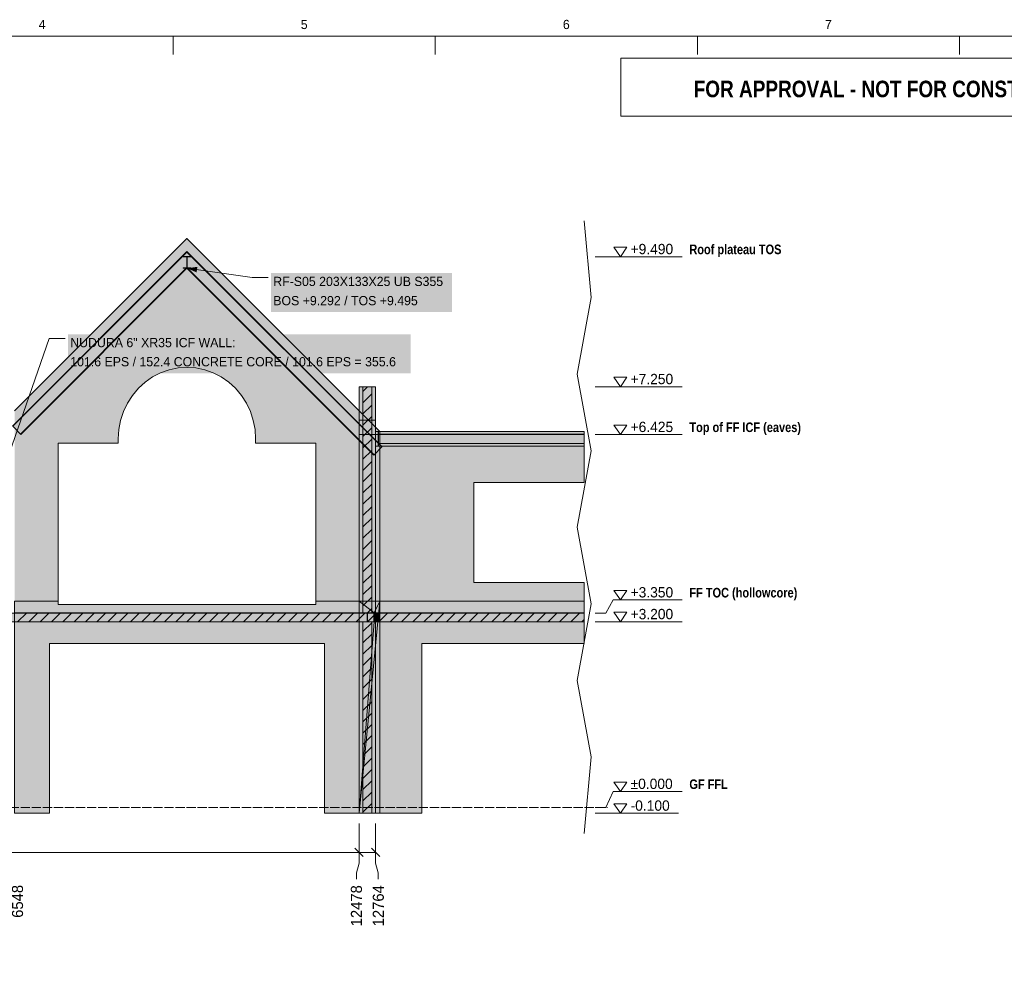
# Model space of a CAD drawing. Header units: millimetres. Extents: x 17 to 413, y 4 to 292.
# Tile 7 of 8: x 143 to 279, y 159 to 292. Entities that reach past the tile are written whole.
import ezdxf
from ezdxf.enums import TextEntityAlignment as Align

# ---------------------------------------------------------------- set-up
doc = ezdxf.new("R2010")
doc.units = ezdxf.units.MM
doc.linetypes.add('DASHED', pattern=[1.524, 1.27, -0.254])
for name, color, linetype in [('FILL-C_BDBDBF', 7, 'Continuous'), ('FILL-EPS', 7, 'Continuous'), ('FILL-INK', 7, 'Continuous'), ('FILL-LIGHT', 7, 'Continuous'), ('FILL-STEEL', 7, 'Continuous'), ('FILL-TIMBER', 7, 'Continuous'), ('FILL-WHITE', 7, 'Continuous'), ('LINE-CORE', 7, 'Continuous'), ('LINE-INK', 7, 'Continuous'), ('LINE-RED', 7, 'Continuous'), ('LINE-STEEL-DASH', 7, 'DASHED'), ('LINE-STEEL_GREY', 7, 'Continuous'), ('TEXT-INK', 7, 'Continuous'), ('TEXT-RED', 7, 'Continuous'), ('TEXT-STEEL', 7, 'Continuous'), ('TEXT-STEEL_GREY', 7, 'Continuous')]:
    doc.layers.add(name, color=color, linetype=linetype)
doc.styles.add('OpenSansCondensed-Bold', font='OpenSansCondensed-Bold.ttf')

msp = doc.modelspace()

# ---------------------------------------------------------------- hatches: boundary and pattern name
at = {"layer": 'FILL-C_BDBDBF', "true_color": 0xbdbdbf}
h = msp.add_hatch(color=9, dxfattribs=at)
h.dxf.hatch_style = 1
h.paths.add_polyline_path([(191.87, 210.5), (190.65, 210.5), (190.65, 241.7), (191.87, 241.7)])
h = msp.add_hatch(color=9, dxfattribs=at)
h.dxf.hatch_style = 1
h.paths.add_polyline_path([(191.87, 182.9), (190.65, 182.9), (190.65, 209.3), (191.87, 209.3)])
at = {"layer": 'FILL-EPS', "true_color": 0xccffff}
h = msp.add_hatch(color=7, dxfattribs=at)
h.dxf.hatch_style = 1
h.paths.add_polyline_path([(190.65, 210.5), (190.12, 210.5), (190.12, 221.11), (190.12, 241.7), (190.64, 241.7), (190.65, 241.7)])
h = msp.add_hatch(color=7, dxfattribs=at)
h.dxf.hatch_style = 1
h.paths.add_polyline_path([(192.41, 221.11), (192.41, 212.74), (192.41, 210.5), (192.24, 210.5), (192.19, 210.5), (192.15, 210.5), (191.87, 210.5), (191.87, 241.7), (192.41, 241.7)])
h = msp.add_hatch(color=7, dxfattribs=at)
h.dxf.hatch_style = 1
h.paths.add_polyline_path([(190.12, 208.95), (190.12, 209.02), (190.12, 209.3), (190.21, 209.3), (190.24, 209.3), (190.65, 209.3), (190.65, 182.9), (190.12, 182.9), (190.12, 204.88), (190.12, 208.6), (190.12, 208.84)])
h = msp.add_hatch(color=7, dxfattribs=at)
h.dxf.hatch_style = 1
h.paths.add_polyline_path([(192.41, 209.02), (192.41, 208.95), (192.41, 208.84), (192.41, 208.6), (192.41, 208.59), (192.41, 186.62), (192.41, 182.9), (192.02, 182.9), (191.87, 182.9), (191.87, 209.3), (192.41, 209.3)])
at = {"layer": 'FILL-INK', "true_color": 0x1a1a1f}
h = msp.add_hatch(color=250, dxfattribs=at)
h.dxf.hatch_style = 1
h.paths.add_polyline_path([(166.4, 258.03), (167.84, 258.22), (167.73, 257.46)])
at = {"layer": 'FILL-LIGHT', "true_color": 0xcccccf}
h = msp.add_hatch(color=254, dxfattribs=at)
h.dxf.hatch_style = 1
h.paths.add_polyline_path([(191.26, 210.5), (191.26, 209.72), (191.26, 209.3), (173.69, 209.3), (141.55, 209.3), (141.55, 210.08), (141.55, 210.5), (159.11, 210.5)])
h = msp.add_hatch(color=254, dxfattribs=at)
h.dxf.hatch_style = 1
h.paths.add_polyline_path([(194.47, 209.3), (191.28, 209.3), (191.28, 209.38), (191.28, 210.5), (221.15, 210.5), (221.15, 209.3)])
at = {"layer": 'FILL-STEEL', "true_color": 0x0d2973}
h = msp.add_hatch(color=166, dxfattribs=at)
h.dxf.hatch_style = 1
h.paths.add_polyline_path([(165.87, 258.03), (165.87, 258.06), (165.87, 258.1), (166.16, 258.1), (166.38, 258.1), (166.38, 258.73), (166.38, 259.6), (166.08, 259.6), (165.87, 259.6), (165.87, 259.62), (165.87, 259.66), (166.48, 259.66), (166.93, 259.66), (166.93, 259.63), (166.93, 259.6), (166.64, 259.6), (166.42, 259.6), (166.42, 258.96), (166.42, 258.1), (166.72, 258.1), (166.93, 258.1), (166.93, 258.07), (166.93, 258.03), (166.32, 258.03)])
at = {"layer": 'FILL-TIMBER', "true_color": 0xedd6a8}
h = msp.add_hatch(color=41, dxfattribs=at)
h.dxf.hatch_style = 1
h.paths.add_polyline_path([(192.41, 235.53), (192.44, 235.53), (192.77, 235.53), (192.78, 235.53), (192.79, 235.53), (192.79, 234.89), (192.79, 233.5), (192.77, 233.5), (192.77, 233.5), (192.74, 233.5), (192.41, 233.5), (192.41, 235.38)])
h = msp.add_hatch(color=41, dxfattribs=at)
h.dxf.hatch_style = 1
h.paths.add_polyline_path([(192.77, 235.53), (221.15, 235.53), (221.15, 235.16), (207.37, 235.16), (192.77, 235.16), (192.77, 235.27)])
h = msp.add_hatch(color=41, dxfattribs=at)
h.dxf.hatch_style = 1
h.paths.add_polyline_path([(192.77, 233.88), (221.15, 233.88), (221.15, 233.5), (207.37, 233.5), (192.77, 233.5), (192.77, 233.62)])
at = {"layer": 'FILL-WHITE', "true_color": 0xffffff}
h = msp.add_hatch(color=7, dxfattribs=at)
h.dxf.hatch_style = 1
h.paths.add_polyline_path([(166.4, 262.14), (190.16, 238.39), (190.16, 212.16), (184.15, 212.16), (184.15, 233.9), (175.87, 233.9), (175.87, 234.5), (175.79, 235.79), (175.55, 237.06), (175.15, 238.28), (174.6, 239.44), (173.92, 240.51), (173.1, 241.48), (172.17, 242.33), (171.14, 243.05), (170.03, 243.62), (168.86, 244.04), (167.64, 244.29), (166.41, 244.37), (165.17, 244.29), (163.95, 244.04), (162.78, 243.62), (161.67, 243.05), (160.64, 242.33), (159.71, 241.48), (158.89, 240.51), (158.21, 239.44), (157.66, 238.28), (157.26, 237.06), (157.02, 235.79), (156.94, 234.5), (156.94, 233.9), (148.67, 233.9), (148.67, 212.16), (142.65, 212.16), (142.65, 238.39)])
h = msp.add_hatch(color=7, dxfattribs=at)
h.dxf.hatch_style = 1
h.paths.add_polyline_path([(166.4, 262.14), (190.16, 238.39), (190.16, 212.16), (184.15, 212.16), (184.15, 233.9), (175.87, 233.9), (175.87, 234.5), (175.79, 235.79), (175.55, 237.06), (175.15, 238.28), (174.6, 239.44), (173.92, 240.51), (173.1, 241.48), (172.17, 242.33), (171.14, 243.05), (170.03, 243.62), (168.86, 244.04), (167.64, 244.29), (166.41, 244.37), (165.17, 244.29), (163.95, 244.04), (162.78, 243.62), (161.67, 243.05), (160.64, 242.33), (159.71, 241.48), (158.89, 240.51), (158.21, 239.44), (157.66, 238.28), (157.26, 237.06), (157.02, 235.79), (156.94, 234.5), (156.94, 233.9), (148.67, 233.9), (148.67, 212.16), (142.65, 212.16), (142.65, 238.39)])
h = msp.add_hatch(color=7, dxfattribs=at)
h.dxf.hatch_style = 1
h.paths.add_polyline_path([(166.4, 262.15), (166.4, 262.15), (166.4, 262.15), (166.4, 262.15), (166.4, 262.15), (166.4, 262.15), (166.4, 262.15), (166.4, 262.15), (166.4, 262.15), (166.4, 262.15), (166.4, 262.15), (166.4, 262.15), (166.4, 262.15), (166.4, 262.15), (166.4, 262.15), (166.4, 262.15), (166.4, 262.16), (166.4, 262.16), (166.4, 262.16), (166.4, 262.16), (166.4, 262.16), (166.4, 262.16), (166.4, 262.16), (166.4, 262.16), (166.4, 262.16), (166.4, 262.16), (166.4, 262.15), (166.4, 262.15), (166.4, 262.15), (166.4, 262.15), (166.4, 262.15), (166.4, 262.15), (166.41, 262.15), (166.41, 262.15), (166.41, 262.15), (166.41, 262.15), (166.41, 262.15), (166.41, 262.15), (166.4, 262.14)])
h = msp.add_hatch(color=7, dxfattribs=at)
h.dxf.hatch_style = 1
h.paths.add_polyline_path([(166.4, 262.15), (166.4, 262.15), (166.4, 262.15), (166.4, 262.15), (166.4, 262.15), (166.4, 262.15), (166.4, 262.15), (166.4, 262.15), (166.4, 262.15), (166.4, 262.15), (166.4, 262.15), (166.4, 262.15), (166.4, 262.15), (166.4, 262.15), (166.4, 262.15), (166.4, 262.15), (166.4, 262.16), (166.4, 262.16), (166.4, 262.16), (166.4, 262.16), (166.4, 262.16), (166.4, 262.16), (166.4, 262.16), (166.4, 262.16), (166.4, 262.16), (166.4, 262.16), (166.4, 262.15), (166.4, 262.15), (166.4, 262.15), (166.4, 262.15), (166.4, 262.15), (166.4, 262.15), (166.41, 262.15), (166.41, 262.15), (166.41, 262.15), (166.41, 262.15), (166.41, 262.15), (166.41, 262.15), (166.4, 262.14)])
h = msp.add_hatch(color=7, dxfattribs=at)
h.dxf.hatch_style = 1
h.paths.add_polyline_path([(142.35, 236.28), (166.4, 260.33), (193.3, 233.43), (193.26, 233.39), (166.4, 260.25), (142.39, 236.24), (142.35, 236.28)])
h = msp.add_hatch(color=7, dxfattribs=at)
h.dxf.hatch_style = 1
h.paths.add_polyline_path([(142.35, 236.28), (166.4, 260.33), (193.3, 233.43), (193.26, 233.39), (166.4, 260.25), (142.39, 236.24), (142.35, 236.28)])
h = msp.add_hatch(color=7, dxfattribs=at)
h.dxf.hatch_style = 1
h.paths.add_polyline_path([(166.4, 260.25), (193.26, 233.39), (192.2, 232.33), (166.4, 258.12), (143.45, 235.17), (142.39, 236.24)])
h = msp.add_hatch(color=7, dxfattribs=at)
h.dxf.hatch_style = 1
h.paths.add_polyline_path([(166.4, 260.25), (193.26, 233.39), (192.2, 232.33), (166.4, 258.12), (143.45, 235.17), (142.39, 236.24)])
h = msp.add_hatch(color=7, dxfattribs=at)
h.dxf.hatch_style = 1
h.paths.add_polyline_path([(165.87, 258.1), (166.38, 258.1), (166.38, 259.5), (166.38, 259.6), (165.87, 259.6), (165.87, 259.66), (166.93, 259.66), (166.93, 259.6), (166.42, 259.6), (166.42, 258.19), (166.42, 258.1), (166.93, 258.1), (166.93, 258.03), (165.87, 258.03)])
h = msp.add_hatch(color=7, dxfattribs=at)
h.dxf.hatch_style = 1
h.paths.add_polyline_path([(166.38, 258.19), (166.38, 259.5), (166.42, 259.5), (166.42, 258.19)])
h = msp.add_hatch(color=7, dxfattribs=at)
h.dxf.hatch_style = 1
h.paths.add_polyline_path([(166.95, 259.66), (166.95, 259.66), (166.95, 259.66), (166.93, 259.66)])
h = msp.add_hatch(color=7, dxfattribs=at)
h.dxf.hatch_style = 1
h.paths.add_polyline_path([(143.45, 235.17), (166.4, 258.12), (192.2, 232.33), (192.15, 232.28), (166.4, 258.03), (143.5, 235.13), (143.45, 235.17)])
h = msp.add_hatch(color=7, dxfattribs=at)
h.dxf.hatch_style = 1
h.paths.add_polyline_path([(143.45, 235.17), (166.4, 258.12), (192.2, 232.33), (192.15, 232.28), (166.4, 258.03), (143.5, 235.13), (143.45, 235.17)])
h = msp.add_hatch(color=7, dxfattribs=at)
h.dxf.hatch_style = 1
h.paths.add_polyline_path([(178, 251.98), (202.92, 251.98), (202.92, 257.37), (178, 257.37)])
h = msp.add_hatch(color=7, dxfattribs=at)
h.dxf.hatch_style = 1
h.paths.add_polyline_path([(150.02, 243.55), (197.24, 243.55), (197.24, 248.94), (150.02, 248.94)])
h = msp.add_hatch(color=7, dxfattribs=at)
h.dxf.hatch_style = 1
h.paths.add_polyline_path([(190.12, 241.7), (192.41, 241.7), (192.41, 237.09), (190.12, 237.09)])
h = msp.add_hatch(color=7, dxfattribs=at)
h.dxf.hatch_style = 1
h.paths.add_polyline_path([(190.17, 238.39), (190.17, 238.39), (190.17, 238.39), (190.17, 238.39), (190.17, 238.39), (190.16, 238.39)])
h = msp.add_hatch(color=7, dxfattribs=at)
h.dxf.hatch_style = 1
h.paths.add_polyline_path([(193, 235.54), (193, 212.16), (190.16, 212.16), (190.16, 238.39)])
h = msp.add_hatch(color=7, dxfattribs=at)
h.dxf.hatch_style = 1
h.paths.add_polyline_path([(190.17, 238.39), (190.17, 238.39), (190.17, 238.39), (190.17, 238.39), (190.17, 238.39), (190.16, 238.39)])
h = msp.add_hatch(color=7, dxfattribs=at)
h.dxf.hatch_style = 1
h.paths.add_polyline_path([(190.16, 238.39), (193, 235.54), (193, 212.16), (190.16, 212.16), (190.16, 212.15), (190.16, 212.15), (190.16, 238.39)])
h = msp.add_hatch(color=7, dxfattribs=at)
h.dxf.hatch_style = 1
h.paths.add_polyline_path([(192.41, 237.09), (192.41, 210.5), (190.12, 210.5), (190.12, 237.09)])
h = msp.add_hatch(color=7, dxfattribs=at)
h.dxf.hatch_style = 1
h.paths.add_polyline_path([(193, 235.1), (193, 212.16), (190.16, 212.16), (190.16, 235.1)])
h = msp.add_hatch(color=7, dxfattribs=at)
h.dxf.hatch_style = 1
h.paths.add_polyline_path([(190.16, 212.16), (190.16, 235.1), (193, 235.1), (193, 212.16)])
h = msp.add_hatch(color=7, dxfattribs=at)
h.dxf.hatch_style = 1
h.paths.add_polyline_path([(193, 235.1), (193, 212.16), (190.16, 212.16), (190.16, 235.1)])
h = msp.add_hatch(color=7, dxfattribs=at)
h.dxf.hatch_style = 1
h.paths.add_polyline_path([(190.16, 212.16), (190.16, 235.1), (193, 235.1), (193, 212.16)])
h = msp.add_hatch(color=7, dxfattribs=at)
h.dxf.hatch_style = 1
h.paths.add_polyline_path([(192.41, 235.53), (192.41, 234.06), (192.39, 234.06), (192.39, 235.53)])
h = msp.add_hatch(color=7, dxfattribs=at)
h.dxf.hatch_style = 1
h.paths.add_polyline_path([(192.39, 235.53), (192.41, 235.53), (192.41, 234.06), (192.39, 234.06)])
h = msp.add_hatch(color=7, dxfattribs=at)
h.dxf.hatch_style = 1
h.paths.add_polyline_path([(192.77, 235.53), (192.77, 233.5), (192.41, 233.5), (192.41, 235.53)])
h = msp.add_hatch(color=7, dxfattribs=at)
h.dxf.hatch_style = 1
h.paths.add_polyline_path([(192.79, 235.53), (192.79, 233.5), (192.77, 233.5), (192.77, 235.53)])
h = msp.add_hatch(color=7, dxfattribs=at)
h.dxf.hatch_style = 1
h.paths.add_polyline_path([(192.77, 235.53), (221.15, 235.53), (221.15, 235.16), (192.77, 235.16)])
h = msp.add_hatch(color=7, dxfattribs=at)
h.dxf.hatch_style = 1
h.paths.add_polyline_path([(192.77, 235.53), (221.15, 235.53), (221.15, 235.16), (192.77, 235.16)])
h = msp.add_hatch(color=7, dxfattribs=at)
h.dxf.hatch_style = 1
h.paths.add_polyline_path([(192.77, 235.53), (192.79, 235.53), (192.79, 233.5), (192.77, 233.5)])
h = msp.add_hatch(color=7, dxfattribs=at)
h.dxf.hatch_style = 1
h.paths.add_polyline_path([(192.79, 235.53), (192.79, 233.5), (192.77, 233.5), (192.77, 235.53)])
h = msp.add_hatch(color=7, dxfattribs=at)
h.dxf.hatch_style = 1
h.paths.add_polyline_path([(192.77, 235.53), (221.15, 235.53), (221.15, 235.16), (192.77, 235.16)])
h = msp.add_hatch(color=7, dxfattribs=at)
h.dxf.hatch_style = 1
h.paths.add_polyline_path([(221.15, 235.16), (221.15, 233.88), (192.77, 233.88), (192.77, 235.16)])
h = msp.add_hatch(color=7, dxfattribs=at)
h.dxf.hatch_style = 1
h.paths.add_polyline_path([(192.77, 235.16), (221.15, 235.16), (221.15, 233.88), (192.77, 233.88)])
h = msp.add_hatch(color=7, dxfattribs=at)
h.dxf.hatch_style = 1
h.paths.add_polyline_path([(221.15, 235.16), (221.15, 233.88), (192.77, 233.88), (192.77, 235.16)])
h = msp.add_hatch(color=7, dxfattribs=at)
h.dxf.hatch_style = 1
h.paths.add_polyline_path([(192.77, 235.16), (221.15, 235.16), (221.15, 233.88), (192.77, 233.88)])
h = msp.add_hatch(color=7, dxfattribs=at)
h.dxf.hatch_style = 1
h.paths.add_polyline_path([(193, 235.1), (221.15, 235.1), (221.15, 228.5), (205.96, 228.5), (205.96, 214.7), (221.15, 214.7), (221.15, 212.16), (193, 212.16)])
h = msp.add_hatch(color=7, dxfattribs=at)
h.dxf.hatch_style = 1
h.paths.add_polyline_path([(193, 235.1), (221.15, 235.1), (221.15, 228.5), (205.96, 228.5), (205.96, 214.7), (221.15, 214.7), (221.15, 212.16), (193, 212.16)])
h = msp.add_hatch(color=7, dxfattribs=at)
h.dxf.hatch_style = 1
h.paths.add_polyline_path([(192.77, 233.88), (221.15, 233.88), (221.15, 233.5), (192.77, 233.5)])
h = msp.add_hatch(color=7, dxfattribs=at)
h.dxf.hatch_style = 1
h.paths.add_polyline_path([(192.77, 233.88), (221.15, 233.88), (221.15, 233.5), (192.77, 233.5)])
h = msp.add_hatch(color=7, dxfattribs=at)
h.dxf.hatch_style = 1
h.paths.add_polyline_path([(192.77, 233.88), (221.15, 233.88), (221.15, 233.5), (192.77, 233.5)])
h = msp.add_hatch(color=7, dxfattribs=at)
h.dxf.hatch_style = 1
h.paths.add_polyline_path([(142.63, 210.51), (142.65, 210.51), (142.65, 212.16), (148.67, 212.16), (148.67, 211.69), (184.15, 211.69), (184.15, 212.16), (190.15, 212.16), (190.15, 210.51), (142.65, 210.51)])
h = msp.add_hatch(color=7, dxfattribs=at)
h.dxf.hatch_style = 1
h.paths.add_polyline_path([(148.67, 212.16), (148.67, 211.69), (184.15, 211.69), (184.15, 212.16), (190.15, 212.16), (190.15, 182.9), (185.35, 182.9), (185.35, 206.3), (147.46, 206.3), (147.46, 182.9), (142.65, 182.9), (142.65, 212.16)])
h = msp.add_hatch(color=7, dxfattribs=at)
h.dxf.hatch_style = 1
h.paths.add_polyline_path([(193, 212.16), (193, 182.9), (190.15, 182.9), (190.15, 212.16)])
h = msp.add_hatch(color=7, dxfattribs=at)
h.dxf.hatch_style = 1
h.paths.add_polyline_path([(190.15, 212.16), (190.16, 212.16), (190.16, 212.16), (190.16, 212.16), (193, 212.16), (193, 182.9), (190.16, 182.9), (190.16, 182.89), (190.16, 182.89), (190.16, 182.89), (190.15, 182.89), (190.15, 209.29), (190.16, 209.29), (192.16, 209.29), (192.16, 210.51), (190.15, 210.51)])
h = msp.add_hatch(color=7, dxfattribs=at)
h.dxf.hatch_style = 1
h.paths.add_polyline_path([(190.16, 209.29), (192.19, 209.29), (192.19, 210.51), (190.16, 210.51), (190.16, 212.16), (193, 212.16), (193, 182.9), (193, 182.89), (193, 182.9), (190.16, 182.9), (190.16, 209.29)])
h = msp.add_hatch(color=7, dxfattribs=at)
h.dxf.hatch_style = 1
h.paths.add_polyline_path([(190.16, 212.16), (193, 212.16), (193, 182.9), (190.16, 182.9), (190.16, 209.29), (192.19, 209.29), (192.19, 210.51), (190.16, 210.51)])
h = msp.add_hatch(color=7, dxfattribs=at)
h.dxf.hatch_style = 1
h.paths.add_polyline_path([(193, 182.9), (190.16, 182.9), (193, 212.16), (193, 212.16), (192.19, 210.51), (190.16, 212.16), (193, 212.16)])
h = msp.add_hatch(color=7, dxfattribs=at)
h.dxf.hatch_style = 1
h.paths.add_polyline_path([(190.16, 210.51), (190.16, 212.16), (192.19, 210.51)])
h = msp.add_hatch(color=7, dxfattribs=at)
h.dxf.hatch_style = 1
h.paths.add_polyline_path([(192.19, 209.29), (192.19, 210.51), (193, 212.16), (190.16, 182.9)])
h = msp.add_hatch(color=7, dxfattribs=at)
h.dxf.hatch_style = 1
h.paths.add_polyline_path([(190.16, 212.16), (193, 212.16), (193, 210.51), (190.16, 210.51)])
h = msp.add_hatch(color=7, dxfattribs=at)
h.dxf.hatch_style = 1
h.paths.add_polyline_path([(193, 212.17), (193, 212.17), (193, 212.17), (193.01, 212.17), (193, 212.16)])
h = msp.add_hatch(color=7, dxfattribs=at)
h.dxf.hatch_style = 1
h.paths.add_polyline_path([(193, 212.17), (193, 212.17), (193, 212.17), (193.01, 212.17), (193, 212.16)])
h = msp.add_hatch(color=7, dxfattribs=at)
h.dxf.hatch_style = 1
h.paths.add_polyline_path([(193, 212.16), (221.15, 212.16), (221.15, 206.3), (198.76, 206.3), (198.76, 182.9), (193, 182.9), (193, 212.16)])
h = msp.add_hatch(color=7, dxfattribs=at)
h.dxf.hatch_style = 1
h.paths.add_polyline_path([(193, 212.16), (221.15, 212.16), (221.15, 210.51), (193, 210.51)])
h = msp.add_hatch(color=7, dxfattribs=at)
h.dxf.hatch_style = 1
h.paths.add_polyline_path([(193, 212.16), (193, 212.16), (193, 212.16)])
h = msp.add_hatch(color=7, dxfattribs=at)
h.dxf.hatch_style = 1
h.paths.add_polyline_path([(142.65, 210.51), (190.15, 210.51), (190.15, 209.29), (142.65, 209.29)])
h = msp.add_hatch(color=7, dxfattribs=at)
h.dxf.hatch_style = 1
h.paths.add_polyline_path([(190.16, 209.29), (190.16, 210.51), (192.16, 210.51), (192.16, 209.29), (190.16, 209.29)])
h = msp.add_hatch(color=7, dxfattribs=at)
h.dxf.hatch_style = 1
h.paths.add_polyline_path([(192.19, 210.51), (193, 210.51), (193, 209.29), (192.19, 209.29)])
h = msp.add_hatch(color=7, dxfattribs=at)
h.dxf.hatch_style = 1
h.paths.add_polyline_path([(193, 210.51), (221.15, 210.51), (221.15, 209.29), (193, 209.29)])
h = msp.add_hatch(color=7, dxfattribs=at)
h.dxf.hatch_style = 1
h.paths.add_polyline_path([(142.65, 209.29), (190.15, 209.29), (190.15, 182.9), (185.35, 182.9), (185.35, 206.3), (147.46, 206.3), (147.46, 182.9), (142.65, 182.9), (142.65, 209.29)])
h = msp.add_hatch(color=7, dxfattribs=at)
h.dxf.hatch_style = 1
h.paths.add_polyline_path([(190.16, 209.3), (190.16, 209.29), (192.41, 209.29), (192.41, 182.9), (192.41, 182.9), (192.41, 182.9), (190.12, 182.9), (190.12, 209.3)])
h = msp.add_hatch(color=7, dxfattribs=at)
h.dxf.hatch_style = 1
h.paths.add_polyline_path([(190.16, 209.3), (192.41, 209.3), (192.41, 209.29), (190.16, 209.29)])
h = msp.add_hatch(color=7, dxfattribs=at)
h.dxf.hatch_style = 1
h.paths.add_polyline_path([(190.16, 209.29), (192.19, 209.29), (190.16, 182.9)])
h = msp.add_hatch(color=7, dxfattribs=at)
h.dxf.hatch_style = 1
h.paths.add_polyline_path([(190.16, 182.9), (190.16, 209.29), (193, 209.29), (193, 182.9), (190.16, 182.9)])
h = msp.add_hatch(color=7, dxfattribs=at)
h.dxf.hatch_style = 1
h.paths.add_polyline_path([(221.15, 209.29), (221.15, 206.3), (198.76, 206.3), (198.76, 182.9), (193, 182.9), (193, 209.29)])

# ---------------------------------------------------------------- linework, layer by layer
at = {"layer": 'LINE-CORE', "lineweight": 5}
msp.add_lwpolyline([(142.65, 238.39), (166.4, 262.14), (190.16, 238.39), (190.16, 212.16), (184.15, 212.16), (184.15, 233.9), (175.87, 233.9), (175.87, 234.5), (175.79, 235.79), (175.55, 237.06), (175.15, 238.28), (174.6, 239.44), (173.92, 240.51), (173.1, 241.48), (172.17, 242.33), (171.14, 243.05), (170.03, 243.62), (168.86, 244.04), (167.64, 244.29), (166.41, 244.37), (165.17, 244.29), (163.95, 244.04), (162.78, 243.62), (161.67, 243.05), (160.64, 242.33), (159.71, 241.48), (158.89, 240.51), (158.21, 239.44), (157.66, 238.28), (157.26, 237.06), (157.02, 235.79), (156.94, 234.5), (156.94, 233.9), (148.67, 233.9), (148.67, 212.16), (142.65, 212.16)], dxfattribs=at)
msp.add_lwpolyline([(142.65, 238.39), (166.4, 262.14), (190.16, 238.39), (190.16, 212.16), (184.15, 212.16), (184.15, 233.9), (175.87, 233.9), (175.87, 234.5), (175.79, 235.79), (175.55, 237.06), (175.15, 238.28), (174.6, 239.44), (173.92, 240.51), (173.1, 241.48), (172.17, 242.33), (171.14, 243.05), (170.03, 243.62), (168.86, 244.04), (167.64, 244.29), (166.41, 244.37), (165.17, 244.29), (163.95, 244.04), (162.78, 243.62), (161.67, 243.05), (160.64, 242.33), (159.71, 241.48), (158.89, 240.51), (158.21, 239.44), (157.66, 238.28), (157.26, 237.06), (157.02, 235.79), (156.94, 234.5), (156.94, 233.9), (148.67, 233.9), (148.67, 212.16), (142.65, 212.16)], dxfattribs=at)
for points in [[(166.4, 262.15), (166.4, 262.15), (166.4, 262.15), (166.4, 262.15), (166.4, 262.15), (166.4, 262.15), (166.4, 262.15), (166.4, 262.15), (166.4, 262.15), (166.4, 262.15), (166.4, 262.15), (166.4, 262.15), (166.4, 262.15), (166.4, 262.15), (166.4, 262.15), (166.4, 262.15), (166.4, 262.16), (166.4, 262.16), (166.4, 262.16), (166.4, 262.16), (166.4, 262.16), (166.4, 262.16), (166.4, 262.16), (166.4, 262.16), (166.4, 262.16), (166.4, 262.16), (166.4, 262.15), (166.4, 262.15), (166.4, 262.15), (166.4, 262.15), (166.4, 262.15), (166.4, 262.15), (166.41, 262.15), (166.41, 262.15), (166.41, 262.15), (166.41, 262.15), (166.41, 262.15), (166.41, 262.15), (166.4, 262.14)], [(166.4, 262.15), (166.4, 262.15), (166.4, 262.15), (166.4, 262.15), (166.4, 262.15), (166.4, 262.15), (166.4, 262.15), (166.4, 262.15), (166.4, 262.15), (166.4, 262.15), (166.4, 262.15), (166.4, 262.15), (166.4, 262.15), (166.4, 262.15), (166.4, 262.15), (166.4, 262.15), (166.4, 262.16), (166.4, 262.16), (166.4, 262.16), (166.4, 262.16), (166.4, 262.16), (166.4, 262.16), (166.4, 262.16), (166.4, 262.16), (166.4, 262.16), (166.4, 262.16), (166.4, 262.15), (166.4, 262.15), (166.4, 262.15), (166.4, 262.15), (166.4, 262.15), (166.4, 262.15), (166.41, 262.15), (166.41, 262.15), (166.41, 262.15), (166.41, 262.15), (166.41, 262.15), (166.41, 262.15), (166.4, 262.14)], [(142.35, 236.28), (166.4, 260.33), (193.3, 233.43), (193.26, 233.39), (166.4, 260.25), (142.39, 236.24), (142.35, 236.28)], [(142.35, 236.28), (166.4, 260.33), (193.3, 233.43), (193.26, 233.39), (166.4, 260.25), (142.39, 236.24), (142.35, 236.28)], [(166.4, 260.25), (193.26, 233.39), (193.26, 233.39), (192.2, 232.33), (166.4, 258.12), (143.45, 235.17), (142.39, 236.24)], [(166.4, 260.25), (193.26, 233.39), (193.26, 233.39), (192.2, 232.33), (166.4, 258.12), (143.45, 235.17), (142.39, 236.24)], [(165.87, 258.1), (166.38, 258.1), (166.38, 259.5), (166.38, 259.5), (166.38, 259.6), (165.87, 259.6), (165.87, 259.66), (166.93, 259.66), (166.93, 259.6), (166.42, 259.6), (166.42, 258.19), (166.42, 258.19), (166.42, 258.1), (166.93, 258.1), (166.93, 258.03), (165.87, 258.03)], [(166.38, 258.19), (166.38, 259.5), (166.42, 259.5), (166.42, 259.5), (166.42, 258.19), (166.38, 258.19)], [(166.95, 259.66), (166.95, 259.66), (166.95, 259.66), (166.93, 259.66), (166.93, 259.66)], [(143.45, 235.17), (166.4, 258.12), (192.2, 232.33), (192.15, 232.28), (166.4, 258.03), (143.5, 235.13), (143.45, 235.17)], [(143.45, 235.17), (166.4, 258.12), (192.2, 232.33), (192.15, 232.28), (166.4, 258.03), (143.5, 235.13), (143.45, 235.17)], [(190.12, 241.7), (192.41, 241.7), (192.41, 237.09), (190.12, 237.09)], [(190.17, 238.39), (190.17, 238.39), (190.17, 238.39), (190.17, 238.39), (190.17, 238.39), (190.16, 238.39)], [(193, 235.54), (193, 212.16), (193, 212.16), (190.16, 212.16), (190.16, 238.39)], [(190.17, 238.39), (190.17, 238.39), (190.17, 238.39), (190.17, 238.39), (190.17, 238.39), (190.16, 238.39)], [(190.16, 238.39), (190.16, 238.39), (193, 235.54), (193, 235.54), (193, 212.16), (190.16, 212.16), (190.16, 212.15), (190.16, 212.15), (190.16, 238.39)], [(192.41, 237.09), (192.41, 210.5), (192.41, 210.5), (190.12, 210.5), (190.12, 237.09), (190.12, 237.09)], [(193, 235.1), (193, 212.16), (193, 212.16), (190.16, 212.16), (190.16, 235.1), (190.16, 235.1)], [(190.16, 212.16), (190.16, 235.1), (193, 235.1), (193, 235.1), (193, 212.16), (190.16, 212.16)], [(193, 235.1), (193, 212.16), (193, 212.16), (190.16, 212.16), (190.16, 235.1), (190.16, 235.1)], [(190.16, 212.16), (190.16, 235.1), (193, 235.1), (193, 235.1), (193, 212.16), (190.16, 212.16)], [(192.41, 235.53), (192.41, 234.06), (192.39, 234.06), (192.39, 235.53)], [(192.39, 235.53), (192.41, 235.53), (192.41, 234.06), (192.39, 234.06)], [(192.77, 235.53), (192.77, 233.5), (192.41, 233.5), (192.41, 235.53)], [(192.79, 235.53), (192.79, 233.5), (192.77, 233.5), (192.77, 235.53)], [(192.77, 235.53), (221.15, 235.53), (221.15, 235.16), (192.77, 235.16), (192.77, 235.53)], [(192.77, 235.53), (221.15, 235.53), (221.15, 235.16), (192.77, 235.16), (192.77, 235.16)], [(192.77, 235.53), (192.79, 235.53), (192.79, 233.5), (192.77, 233.5)], [(192.79, 235.53), (192.79, 233.5), (192.77, 233.5), (192.77, 235.53)], [(192.77, 235.53), (221.15, 235.53), (221.15, 235.16), (192.77, 235.16), (192.77, 235.53)], [(221.15, 235.16), (221.15, 233.88), (192.77, 233.88), (192.77, 235.16)], [(192.77, 235.16), (221.15, 235.16), (221.15, 233.88), (192.77, 233.88)], [(221.15, 235.16), (221.15, 233.88), (192.77, 233.88), (192.77, 235.16)], [(192.77, 235.16), (221.15, 235.16), (221.15, 233.88), (192.77, 233.88)], [(193, 235.1), (193, 235.1), (221.15, 235.1), (221.15, 228.5), (205.96, 228.5), (205.96, 214.7), (221.15, 214.7), (221.15, 212.16), (193, 212.16), (193, 235.1)], [(193, 235.1), (221.15, 235.1), (221.15, 228.5), (205.96, 228.5), (205.96, 214.7), (221.15, 214.7), (221.15, 212.16), (193, 212.16)], [(192.77, 233.88), (221.15, 233.88), (221.15, 233.5), (192.77, 233.5), (192.77, 233.88)], [(192.77, 233.88), (221.15, 233.88), (221.15, 233.5), (192.77, 233.5), (192.77, 233.5)], [(192.77, 233.88), (221.15, 233.88), (221.15, 233.5), (192.77, 233.5), (192.77, 233.88)], [(142.63, 210.51), (142.65, 210.51), (142.65, 212.16), (148.67, 212.16), (148.67, 211.69), (184.15, 211.69), (184.15, 212.16), (190.15, 212.16), (190.15, 210.51), (142.65, 210.51), (142.65, 210.51), (142.63, 210.51)], [(148.67, 212.16), (148.67, 211.69), (184.15, 211.69), (184.15, 212.16), (190.15, 212.16), (190.15, 182.9), (185.35, 182.9), (185.35, 206.3), (147.46, 206.3), (147.46, 182.9), (142.65, 182.9), (142.65, 212.16)], [(193, 212.16), (193, 182.9), (193, 182.9), (190.15, 182.9), (190.15, 212.16), (190.15, 212.16)], [(190.15, 212.16), (190.16, 212.16), (190.16, 212.16), (190.16, 212.16), (193, 212.16), (193, 182.9), (190.16, 182.9), (190.16, 182.89), (190.16, 182.89), (190.16, 182.89), (190.15, 182.89), (190.15, 209.29), (190.16, 209.29), (192.16, 209.29), (192.16, 210.51), (190.15, 210.51)], [(190.16, 209.29), (190.16, 209.29), (192.19, 209.29), (192.19, 210.51), (190.16, 210.51), (190.16, 212.16), (190.16, 212.16), (190.16, 212.16), (193, 212.16), (193, 182.9), (193, 182.9), (193, 182.89), (193, 182.89), (193, 182.9), (190.16, 182.9), (190.16, 209.29), (190.16, 209.29)], [(190.16, 212.16), (193, 212.16), (193, 182.9), (190.16, 182.9), (190.16, 209.29), (192.19, 209.29), (192.19, 210.51), (190.16, 210.51)], [(193, 182.9), (190.16, 182.9), (193, 212.16), (193, 212.16), (192.19, 210.51), (190.16, 212.16), (193, 212.16)], [(190.16, 210.51), (190.16, 212.16), (192.19, 210.51)], [(192.19, 209.29), (192.19, 210.51), (193, 212.16), (193, 212.16), (190.16, 182.9)], [(190.16, 212.16), (193, 212.16), (193, 210.51), (190.16, 210.51)], [(193, 212.17), (193, 212.17), (193, 212.17), (193.01, 212.17), (193, 212.16)], [(193, 212.17), (193, 212.17), (193, 212.17), (193.01, 212.17), (193, 212.16)], [(193, 212.16), (193, 212.16), (193, 212.16), (193, 212.16), (193, 212.16)], [(193, 212.16), (221.15, 212.16), (221.15, 206.3), (198.76, 206.3), (198.76, 182.9), (198.76, 182.9), (198.76, 182.9), (198.76, 182.9), (193, 182.9), (193, 212.16), (193, 212.16)], [(193, 212.16), (221.15, 212.16), (221.15, 210.51), (193, 210.51)], [(193, 212.16), (193, 212.16), (193, 212.16)], [(142.65, 210.51), (190.15, 210.51), (190.15, 210.51), (190.15, 209.29), (142.65, 209.29), (142.65, 209.29)], [(190.16, 209.29), (190.16, 209.29), (190.16, 210.51), (192.16, 210.51), (192.16, 210.51), (192.16, 210.51), (192.16, 210.51), (192.16, 209.29), (190.16, 209.29), (190.16, 209.29)], [(192.19, 210.51), (193, 210.51), (193, 209.29), (192.19, 209.29)], [(193, 210.51), (221.15, 210.51), (221.15, 209.29), (193, 209.29), (193, 209.29)], [(142.65, 209.29), (190.15, 209.29), (190.15, 182.9), (185.35, 182.9), (185.35, 206.3), (147.46, 206.3), (147.46, 182.9), (142.65, 182.9), (142.65, 182.9), (142.65, 182.9), (142.65, 182.9), (142.65, 209.29), (142.65, 209.29)], [(190.16, 209.3), (190.16, 209.29), (192.41, 209.29), (192.41, 182.9), (192.41, 182.9), (192.41, 182.9), (192.41, 182.9), (192.41, 182.9), (190.12, 182.9), (190.12, 209.3)], [(190.16, 209.3), (192.41, 209.3), (192.41, 209.29), (190.16, 209.29)], [(190.16, 209.29), (192.19, 209.29), (190.16, 182.9)], [(190.16, 182.9), (190.16, 209.29), (193, 209.29), (193, 209.29), (193, 209.29), (193, 209.29), (193, 182.9), (190.16, 182.9), (190.16, 182.9), (190.16, 182.9)], [(221.15, 209.29), (221.15, 206.3), (198.76, 206.3), (198.76, 182.9), (193, 182.9), (193, 209.29)]]:
    msp.add_lwpolyline(points, close=True, dxfattribs=at)
at = {"layer": 'LINE-INK', "lineweight": 5}
for p, q in [((164.5, 290), (164.5, 287.5)), ((200.62, 290), (200.62, 287.5)), ((236.75, 290), (236.75, 287.5)), ((272.88, 290), (272.88, 287.5)), ((222.11, 254), (221.15, 264.56)), ((222.65, 259.62), (224.15, 259.62)), ((224.15, 259.62), (225.15, 259.62)), ((225.15, 259.62), (234.65, 259.62)), ((166.4, 258.03), (175.4, 256.77)), ((175.4, 256.77), (177.6, 256.77)), ((220.19, 243.44), (222.11, 254)), ((141.54, 231.4), (147.42, 248.34)), ((147.42, 248.34), (149.62, 248.34)), ((222.11, 232.88), (220.19, 243.44)), ((222.65, 241.7), (224.15, 241.7)), ((224.15, 241.7), (225.15, 241.7)), ((225.15, 241.7), (234.65, 241.7)), ((222.65, 235.1), (224.15, 235.1)), ((224.15, 235.1), (225.15, 235.1)), ((225.15, 235.1), (234.65, 235.1)), ((220.19, 222.33), (222.11, 232.88)), ((222.11, 211.77), (220.19, 222.33)), ((220.19, 201.21), (222.11, 211.77)), ((224.15, 210.5), (225.15, 212.3)), ((225.15, 212.3), (234.65, 212.3)), ((222.65, 210.5), (224.15, 210.5)), ((222.65, 209.3), (224.15, 209.3)), ((224.15, 209.3), (225.15, 209.3)), ((225.15, 209.3), (234.65, 209.3)), ((222.11, 190.66), (220.19, 201.21)), ((221.15, 180.1), (222.11, 190.66)), ((224.15, 183.7), (225.15, 185.9)), ((225.15, 185.9), (234.65, 185.9)), ((222.65, 183.7), (224.15, 183.7)), ((222.65, 182.9), (224.15, 182.9)), ((224.15, 182.9), (225.15, 182.9)), ((225.15, 182.9), (234.15, 182.9)), ((190.12, 181.5), (190.12, 176)), ((192.41, 181.5), (192.41, 176)), ((189.56, 178.07), (190.69, 176.93)), ((191.84, 178.07), (192.98, 176.93)), ((90.3, 177.5), (192.41, 177.5)), ((190.12, 176), (189.76, 174.68)), ((192.41, 176), (192.77, 174.68)), ((189.76, 174.68), (189.76, 173.8)), ((192.77, 174.68), (192.77, 173.8))]:
    msp.add_line(p, q, dxfattribs=at)
for points in [[(20, 7), (413, 7), (413, 290), (20, 290)], [(226.15, 259.62), (225.25, 260.92), (227.05, 260.92)], [(165.87, 258.03), (165.87, 258.06), (165.87, 258.1), (166.16, 258.1), (166.38, 258.1), (166.38, 258.73), (166.38, 259.6), (166.08, 259.6), (165.87, 259.6), (165.87, 259.62), (165.87, 259.66), (166.48, 259.66), (166.93, 259.66), (166.93, 259.63), (166.93, 259.6), (166.64, 259.6), (166.42, 259.6), (166.42, 258.96), (166.42, 258.1), (166.72, 258.1), (166.93, 258.1), (166.93, 258.07), (166.93, 258.03), (166.32, 258.03)], [(226.15, 241.7), (225.25, 243), (227.05, 243)], [(190.65, 210.5), (190.12, 210.5), (190.12, 221.11), (190.12, 241.7), (190.64, 241.7), (190.65, 241.7)], [(190.65, 241.7), (191.87, 241.7), (192.41, 241.7), (192.41, 221.11), (192.41, 212.74), (192.41, 210.5), (192.24, 210.5), (192.19, 210.5), (192.15, 210.5), (191.87, 210.5), (190.65, 210.5), (190.12, 210.5), (190.12, 221.11), (190.12, 241.7), (190.64, 241.7)], [(191.87, 210.5), (190.65, 210.5), (190.65, 241.7), (191.87, 241.7)], [(192.41, 221.11), (192.41, 212.74), (192.41, 210.5), (192.24, 210.5), (192.19, 210.5), (192.15, 210.5), (191.87, 210.5), (191.87, 241.7), (192.41, 241.7)], [(226.15, 235.1), (225.25, 236.4), (227.05, 236.4)], [(192.41, 235.53), (192.44, 235.53), (192.77, 235.53), (192.78, 235.53), (192.79, 235.53), (192.79, 234.89), (192.79, 233.5), (192.77, 233.5), (192.77, 233.5), (192.74, 233.5), (192.41, 233.5), (192.41, 235.38)], [(192.77, 235.53), (221.15, 235.53), (221.15, 235.16), (207.37, 235.16), (192.77, 235.16), (192.77, 235.27)], [(192.77, 233.88), (221.15, 233.88), (221.15, 233.5), (207.37, 233.5), (192.77, 233.5), (192.77, 233.62)], [(226.15, 212.3), (225.25, 213.6), (227.05, 213.6)], [(191.26, 210.5), (191.26, 209.72), (191.26, 209.3), (173.69, 209.3), (141.55, 209.3), (141.55, 210.08), (141.55, 210.5), (159.11, 210.5)], [(194.47, 209.3), (191.28, 209.3), (191.28, 209.38), (191.28, 210.5), (221.15, 210.5), (221.15, 209.3)], [(226.15, 209.3), (225.25, 210.6), (227.05, 210.6)], [(190.12, 208.95), (190.12, 209.02), (190.12, 209.3), (190.21, 209.3), (190.24, 209.3), (190.65, 209.3), (190.65, 182.9), (190.12, 182.9), (190.12, 204.88), (190.12, 208.6), (190.12, 208.84)], [(190.65, 209.3), (191.87, 209.3), (192.41, 209.3), (192.41, 209.02), (192.41, 208.95), (192.41, 208.84), (192.41, 208.6), (192.41, 208.59), (192.41, 186.62), (192.41, 182.9), (192.02, 182.9), (191.87, 182.9), (190.65, 182.9), (190.12, 182.9), (190.12, 204.88), (190.12, 208.6), (190.12, 208.84), (190.12, 208.95), (190.12, 209.02), (190.12, 209.3), (190.21, 209.3), (190.24, 209.3)], [(191.87, 182.9), (190.65, 182.9), (190.65, 209.3), (191.87, 209.3)], [(192.41, 209.02), (192.41, 208.95), (192.41, 208.84), (192.41, 208.6), (192.41, 208.59), (192.41, 186.62), (192.41, 182.9), (192.02, 182.9), (191.87, 182.9), (191.87, 209.3), (192.41, 209.3)], [(226.15, 185.9), (225.25, 187.2), (227.05, 187.2)], [(226.15, 182.9), (225.25, 184.2), (227.05, 184.2)]]:
    msp.add_lwpolyline(points, close=True, dxfattribs=at)
at = {"layer": 'LINE-RED', "lineweight": 5}
msp.add_lwpolyline([(226.21, 279), (303, 279), (303, 287), (226.21, 287)], close=True, dxfattribs=at)
at = {"layer": 'LINE-STEEL-DASH', "lineweight": 5}
msp.add_line((87.1, 183.7), (224.35, 183.7), dxfattribs=at)
at = {"layer": 'LINE-STEEL_GREY', "lineweight": 5}
for p, q in [((190.65, 241.05), (191.31, 241.7)), ((190.65, 239.49), (191.87, 240.71)), ((190.65, 237.94), (191.87, 239.15)), ((190.65, 236.38), (191.87, 237.6)), ((190.65, 234.82), (191.87, 236.04)), ((190.65, 233.27), (191.87, 234.49)), ((190.65, 231.71), (191.87, 232.93)), ((190.65, 230.16), (191.87, 231.38)), ((190.65, 228.6), (191.87, 229.82)), ((190.65, 227.05), (191.87, 228.27)), ((190.65, 225.49), (191.87, 226.71)), ((190.65, 223.93), (191.87, 225.15)), ((190.65, 222.38), (191.87, 223.6)), ((190.65, 220.82), (191.87, 222.04)), ((190.65, 219.27), (191.87, 220.49)), ((190.65, 217.71), (191.87, 218.93)), ((190.65, 216.16), (191.87, 217.38)), ((190.65, 214.6), (191.87, 215.82)), ((190.65, 213.05), (191.87, 214.26)), ((190.65, 211.49), (191.87, 212.71)), ((143.07, 209.3), (144.27, 210.5)), ((144.62, 209.3), (145.82, 210.5)), ((146.18, 209.3), (147.38, 210.5)), ((147.74, 209.3), (148.94, 210.5)), ((149.29, 209.3), (150.49, 210.5)), ((150.85, 209.3), (152.05, 210.5)), ((152.4, 209.3), (153.6, 210.5)), ((153.96, 209.3), (155.16, 210.5)), ((155.51, 209.3), (156.71, 210.5)), ((157.07, 209.3), (158.27, 210.5)), ((158.62, 209.3), (159.82, 210.5)), ((160.18, 209.3), (161.38, 210.5)), ((161.74, 209.3), (162.94, 210.5)), ((163.29, 209.3), (164.49, 210.5)), ((164.85, 209.3), (166.05, 210.5)), ((166.4, 209.3), (167.6, 210.5)), ((167.96, 209.3), (169.16, 210.5)), ((169.51, 209.3), (170.71, 210.5)), ((171.07, 209.3), (172.27, 210.5)), ((172.63, 209.3), (173.83, 210.5)), ((174.18, 209.3), (175.38, 210.5)), ((175.74, 209.3), (176.94, 210.5)), ((177.29, 209.3), (178.49, 210.5)), ((178.85, 209.3), (180.05, 210.5)), ((180.4, 209.3), (181.6, 210.5)), ((181.96, 209.3), (183.16, 210.5)), ((183.51, 209.3), (184.71, 210.5)), ((185.07, 209.3), (186.27, 210.5)), ((186.63, 209.3), (187.83, 210.5)), ((188.18, 209.3), (189.38, 210.5)), ((189.74, 209.3), (190.94, 210.5)), ((191.22, 210.5), (191.87, 211.15)), ((191.29, 209.3), (192.49, 210.5)), ((192.85, 209.3), (194.05, 210.5)), ((194.4, 209.3), (195.6, 210.5)), ((195.96, 209.3), (197.16, 210.5)), ((197.52, 209.3), (198.72, 210.5)), ((199.07, 209.3), (200.27, 210.5)), ((200.63, 209.3), (201.83, 210.5)), ((202.18, 209.3), (203.38, 210.5)), ((203.74, 209.3), (204.94, 210.5)), ((205.29, 209.3), (206.49, 210.5)), ((206.85, 209.3), (208.05, 210.5)), ((208.41, 209.3), (209.61, 210.5)), ((209.96, 209.3), (211.16, 210.5)), ((211.52, 209.3), (212.72, 210.5)), ((213.07, 209.3), (214.27, 210.5)), ((214.63, 209.3), (215.83, 210.5)), ((216.18, 209.3), (217.38, 210.5)), ((217.74, 209.3), (218.94, 210.5)), ((219.29, 209.3), (220.49, 210.5)), ((190.65, 207.94), (191.87, 209.15)), ((220.85, 209.3), (221.15, 209.6)), ((190.65, 206.38), (191.87, 207.6)), ((190.65, 204.82), (191.87, 206.04)), ((190.65, 203.27), (191.87, 204.49)), ((190.65, 201.71), (191.87, 202.93)), ((190.65, 200.16), (191.87, 201.38)), ((190.65, 198.6), (191.87, 199.82)), ((190.65, 197.05), (191.87, 198.27)), ((190.65, 195.49), (191.87, 196.71)), ((190.65, 193.93), (191.87, 195.15)), ((190.65, 192.38), (191.87, 193.6)), ((190.65, 190.82), (191.87, 192.04)), ((190.65, 189.27), (191.87, 190.49)), ((190.65, 187.71), (191.87, 188.93)), ((190.65, 186.16), (191.87, 187.38)), ((190.65, 184.6), (191.87, 185.82)), ((190.65, 183.05), (191.87, 184.26))]:
    msp.add_line(p, q, dxfattribs=at)

# ---------------------------------------------------------------- texts
at = {"layer": 'TEXT-INK'}
for s, height, p in [('+9.490', 1.422, (227.55, 259.97)), ('RF-S05 203X133X25 UB S355', 1.27, (178.3, 255.58)), ('BOS +9.292 / TOS +9.495', 1.27, (178.3, 252.93)), ('NUDURA 6" XR35 ICF WALL:', 1.27, (150.32, 247.15)), ('101.6 EPS / 152.4 CONCRETE CORE / 101.6 EPS = 355.6', 1.27, (150.32, 244.51)), ('+7.250', 1.422, (227.55, 242.05)), ('+6.425', 1.422, (227.55, 235.45)), ('+3.350', 1.422, (227.55, 212.65)), ('+3.200', 1.422, (227.55, 209.65)), ('±0.000', 1.422, (227.55, 186.25)), ('-0.100', 1.422, (227.55, 183.25))]:
    msp.add_text(s, height=height, dxfattribs=at).set_placement(p)
for s, p in [('6548', (143.81, 168.49)), ('12478', (190.52, 167.32)), ('12764', (193.54, 167.32))]:
    msp.add_text(s, height=1.524, rotation=90, dxfattribs=at).set_placement(p)
at = {"layer": 'TEXT-RED', "style": 'OpenSansCondensed-Bold'}
msp.add_text('FOR APPROVAL - NOT FOR CONSTRUCTION', height=2.286, dxfattribs=at).set_placement((264.6, 281.6), align=Align.CENTER)
at = {"layer": 'TEXT-STEEL', "style": 'OpenSansCondensed-Bold'}
for s, height, p in [('Roof plateau TOS', 1.3208, (235.65, 259.97)), ('Top of FF ICF (eaves)', 1.3208, (235.65, 235.45)), ('FF TOC (hollowcore)', 1.3208, (235.65, 212.65)), ('GF FFL', 1.321, (235.65, 186.25))]:
    msp.add_text(s, height=height, dxfattribs=at).set_placement(p)
at = {"layer": 'TEXT-STEEL_GREY'}
for s, p in [('4', (146.44, 291)), ('5', (182.56, 291)), ('6', (218.69, 291)), ('7', (254.81, 291))]:
    msp.add_text(s, height=1.27, dxfattribs=at).set_placement(p, align=Align.CENTER)

doc.saveas('drawing.dxf')
